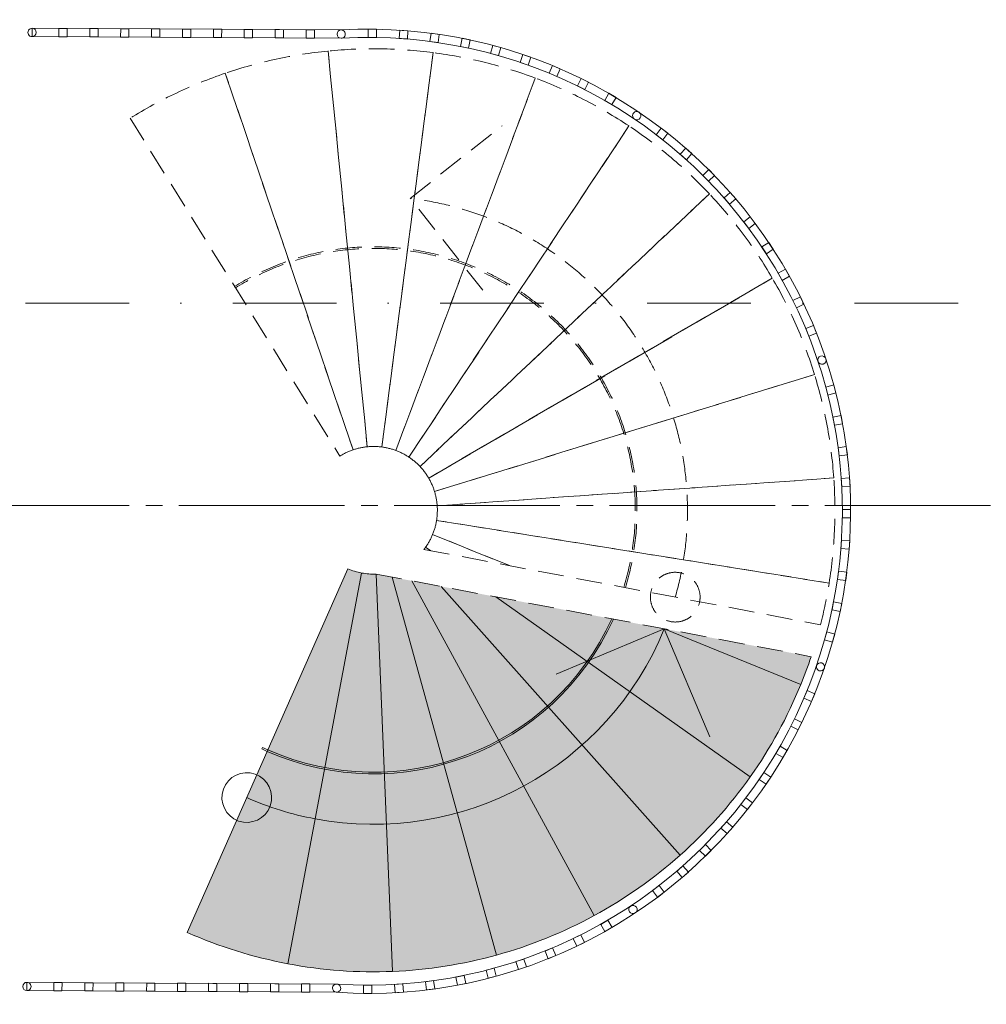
# Model space of a CAD drawing. Header units: millimetres. Extents: x -3350 to 1628655, y -3400 to 242269.
# Tile 34 of 73: x 46969 to 49887, y 25495 to 28466. Entities that reach past the tile are written whole.
import ezdxf
from ezdxf.enums import TextEntityAlignment as Align

# ---------------------------------------------------------------- set-up
doc = ezdxf.new("R2010")
doc.units = ezdxf.units.MM
doc.header["$MEASUREMENT"] = 0
for name, pattern in [('B0204', [650, 500, -50, 50, -50]), ('B0302', [625.500011, 313.000011, -156.25, 0, -156.25]), ('B0701', [117.059997, 77.999997, -39.06])]:
    doc.linetypes.add(name, pattern=pattern)
for name, color, linetype in [('24 Trappen', 7, 'Continuous'), ('24 Trappen Afdek-arcering', 7, 'Continuous'), ('A Lijn doorsnede', 7, 'Continuous'), ('A Stramien', 7, 'Continuous')]:
    doc.layers.add(name, color=color, linetype=linetype)

# ---------------------------------------------------------------- blocks, each defined once
blk = doc.blocks.new('Stair_4_1')
at = {"layer": '24 Trappen Afdek-arcering', "linetype": 'Continuous', "lineweight": 0, "true_color": 0xffffff}
for points in [[(47475.1, 25711.2, 0.057186), (47778.3, 25617), (48001.5, 26796, -0.057186), (47959.6, 26809.1)], [(47778.3, 25617, 0.057186), (48094.9, 25593.9), (48045.3, 26792.8), (48045, 26792.8, -0.056763), (48001.5, 26796)], [(48094.9, 25593.9, 0.057186), (48408.6, 25643.1), (48093.1, 26783.7), (48045.3, 26792.8)], [(48408.6, 25643.1, 0.057186), (48703, 25762.1), (48153.3, 26772.3), (48093.1, 26783.7)], [(48703, 25762.1, 0.057186), (48962.8, 25944.6), (48241.7, 26755.5), (48153.3, 26772.3)], [(48962.8, 25944.6, 0.057186), (49174.5, 26181.3), (48406.7, 26724.2), (48241.7, 26755.5)], [(48406.7, 26724.2), (49174.5, 26181.3, 0.057186), (49327, 26459.8), (48914.9, 26627.7)], [(49327, 26459.8, 0.016049), (49358.1, 26543.6), (48914.9, 26627.7)]]:
    blk.add_hatch(color=7, dxfattribs=at).paths.add_polyline_path(points)
at = {"layer": '24 Trappen', "color": 9, "linetype": 'B0701', "lineweight": 0}
for p, q in [((47900.1, 28371.2), (48018.4, 27177)), ((48018.4, 27177), (47900.1, 28371.2)), ((48217.6, 28366.2), (48062.3, 27176.3)), ((48062.3, 27176.3), (48217.6, 28366.2)), ((47589.8, 28304.1), (47975.4, 27167.7)), ((47975.4, 27167.7), (47589.8, 28304.1)), ((48525.7, 28289.5), (48104.9, 27165.7)), ((48104.9, 27165.7), (48525.7, 28289.5)), ((47302.7, 28168.4), (47935.7, 27149)), ((48808.4, 28145), (48144, 27145.7)), ((48144, 27145.7), (48808.4, 28145)), ((48148, 27926.5), (48425.5, 28145.6)), ((49051.1, 27940.2), (48177.6, 27117.4)), ((48177.6, 27117.4), (49051.1, 27940.2)), ((48367.1, 27649), (48148, 27926.5)), ((47617.9, 27660.8), (47620.5, 27656.6)), ((49241, 27685.7), (48203.8, 27082.2)), ((48203.8, 27082.2), (49241, 27685.7)), ((49368.4, 27394.9), (48221.5, 27042)), ((48221.5, 27042), (49368.4, 27394.9)), ((49426.6, 27082.8), (48229.5, 26998.8)), ((48229.5, 26998.8), (49426.6, 27082.8)), ((49412.5, 26765.6), (48227.6, 26954.9)), ((48227.6, 26954.9), (49412.5, 26765.6)), ((48447.3, 26818.2), (48215.7, 26912.6)), ((48215.7, 26912.6), (48447.3, 26818.2)), ((48189.5, 26867.2), (49386.5, 26640)), ((48209.9, 26863.3), (48194.6, 26874.1)), ((48194.6, 26874.1), (48209.9, 26863.3)), ((48045, 26792.8), (49358.1, 26543.6))]:
    blk.add_line(p, q, dxfattribs=at)
at = {"layer": '24 Trappen', "color": 9, "linetype": 'Continuous', "lineweight": 0}
for p, q in [((47959.6, 26809.1), (47475.1, 25711.2)), ((47778.3, 25617), (48001.5, 26796)), ((48001.5, 26796), (47778.3, 25617)), ((48094.9, 25593.9), (48045.3, 26792.8)), ((48045.3, 26792.8), (48094.9, 25593.9)), ((48408.6, 25643.1), (48093.1, 26783.7)), ((48093.1, 26783.7), (48408.6, 25643.1)), ((48703, 25762.1), (48153.3, 26772.3)), ((48153.3, 26772.3), (48703, 25762.1)), ((48962.8, 25944.6), (48241.7, 26755.5)), ((48241.7, 26755.5), (48962.8, 25944.6)), ((49174.5, 26181.3), (48406.7, 26724.2)), ((48406.7, 26724.2), (49174.5, 26181.3)), ((48589.1, 26490.5), (48914.9, 26627.7)), ((49327, 26459.8), (48914.9, 26627.7)), ((48914.9, 26627.7), (49327, 26459.8)), ((48914.9, 26627.7), (49052.1, 26301.8)), ((47702.1, 26269.6), (47700.1, 26265)), ((47700.1, 26265), (47716.3, 26257.9)), ((47718.3, 26262.5), (47702.1, 26269.6))]:
    blk.add_line(p, q, dxfattribs=at)
at = {"layer": '24 Trappen', "color": 9, "linetype": 'B0701', "lineweight": 0}
for centre, radius, start, end in [((48037.4, 26985.3), 1392.6, 82.563, 95.6548), ((48037.4, 26985.3), 1392.6, 95.6548, 108.7465), ((48037.4, 26985.3), 1392.6, 69.4712, 82.563), ((48037.4, 26985.3), 1392.6, 108.7465, 121.8383), ((48037.4, 26985.3), 1392.6, 56.3795, 69.4712), ((48037.4, 26985.3), 1392.6, 43.2877, 56.3795), ((48037.4, 26985.3), 1392.6, 30.196, 43.2877), ((48037.4, 26985.3), 947.6, 343.9431, 83.2936), ((48037.4, 26985.3), 795.1, 342.9211, 121.8383), ((48037.4, 26985.3), 790.1, 342.8809, 121.8383), ((48037.4, 26985.3), 1392.6, 17.1042, 30.196), ((48037.4, 26985.3), 1392.6, 4.0125, 17.1042), ((48037.4, 26985.3), 192.6, 108.7465, 121.8383), ((48037.4, 26985.3), 192.6, 95.6548, 108.7465), ((48037.4, 26985.3), 192.6, 82.563, 95.6548), ((48037.4, 26985.3), 192.6, 69.4712, 82.563), ((48037.4, 26985.3), 192.6, 56.3795, 69.4712), ((48037.4, 26985.3), 192.6, 43.2877, 56.3795), ((48037.4, 26985.3), 192.6, 30.196, 43.2877), ((48037.4, 26985.3), 192.6, 17.1042, 30.196), ((48037.4, 26985.3), 1392.6, 350.9207, 4.0125), ((48037.4, 26985.3), 192.6, 4.0125, 17.1042), ((48037.4, 26985.3), 192.6, 350.9207, 4.0125), ((48037.4, 26985.3), 192.6, 337.829, 350.9207), ((48037.4, 26985.3), 192.6, 324.7372, 337.829), ((48037.4, 26985.3), 192.6, 322.1771, 324.7372), ((48948, 26723.2), 75, 70.5362, 250.5362), ((48948, 26723.2), 75, 250.5362, 70.5362), ((48037.4, 26985.3), 1392.6, 345.6422, 350.9207)]:
    blk.add_arc(centre, radius, start, end, dxfattribs=at)
at = {"layer": '24 Trappen', "color": 9, "linetype": 'Continuous', "lineweight": 0}
for centre, radius, start, end in [((48037.4, 26985.3), 192.6, 246.1867, 259.2784), ((48037.4, 26985.3), 192.6, 259.2784, 272.2735), ((48037.4, 26985.3), 795.1, 246.1867, 335.5993), ((48037.4, 26985.3), 790.1, 246.1867, 335.5112), ((48037.4, 26985.3), 947.6, 259.2784, 337.829), ((48037.4, 26985.3), 1392.6, 337.829, 341.5068), ((48037.4, 26985.3), 1392.6, 324.7372, 337.829), ((47654.7, 26118.4), 75, 70.5362, 250.5362), ((47654.7, 26118.4), 75, 250.5362, 70.5362), ((48037.4, 26985.3), 1392.6, 311.6454, 324.7372), ((48037.4, 26985.3), 947.6, 246.1867, 259.2784), ((48037.4, 26985.3), 1392.6, 298.5537, 311.6454), ((48037.4, 26985.3), 1392.6, 285.4619, 298.5537), ((48037.4, 26985.3), 1392.6, 246.1867, 259.2784), ((48037.4, 26985.3), 1392.6, 272.3702, 285.4619), ((48037.4, 26985.3), 1392.6, 259.2784, 272.3702)]:
    blk.add_arc(centre, radius, start, end, dxfattribs=at)
blk = doc.blocks.new('Railing_4_1')
at = {"layer": '24 Trappen', "color": 9, "linetype": 'Continuous', "lineweight": 0}
for p, q in [((47006.8, 28439.7), (47006.6, 28414.7)), ((47006.8, 28439.7), (47006.6, 28414.7)), ((47939.3, 28434.6), (47006.8, 28439.7)), ((47939.3, 28434.6), (47006.8, 28439.7)), ((47006.6, 28414.7), (47940, 28409.6)), ((47006.6, 28414.7), (47940, 28409.6)), ((46991.2, 25560.9), (46991.1, 25535.9)), ((46991.2, 25560.9), (46991.1, 25535.9)), ((47926.3, 25555.8), (46991.2, 25560.9)), ((47926.3, 25555.8), (46991.2, 25560.9)), ((46991.1, 25535.9), (47925.4, 25530.8)), ((46991.1, 25535.9), (47925.4, 25530.8))]:
    blk.add_line(p, q, dxfattribs=at)
at = {"layer": '24 Trappen', "color": 9, "linetype": 'Continuous', "lineweight": 0, "flags": 128}
for points in [[(47006.6, 28414.7, 1), (47006.8, 28439.7, 1)], [(47939.6, 28409.6, 1), (47939.7, 28434.6, 1)], [(48824.9, 28165.8, 1), (48838.9, 28186.5, 1)], [(49379, 27434.5, 1), (49402.8, 27442.5, 1)], [(49374.7, 26517.1, 1), (49398.3, 26508.9, 1)], [(48813.5, 25791.2, 1), (48827.3, 25770.3, 1)], [(46991.2, 25560.9, 1), (46991.1, 25535.9, 1)], [(47926.7, 25555.8, 1), (47925, 25530.9, 1)]]:
    blk.add_lwpolyline(points, format="xyb", close=True, dxfattribs=at)
for points in [[(47087.6, 28439.2), (47087.4, 28414.2), (47112.4, 28414.1), (47112.6, 28439.1)], [(47180.9, 28438.7), (47180.7, 28413.7), (47205.7, 28413.6), (47205.9, 28438.6)], [(47274.2, 28438.2), (47274, 28413.2), (47299, 28413.1), (47299.2, 28438.1)], [(47367.5, 28437.7), (47367.3, 28412.7), (47392.3, 28412.6), (47392.5, 28437.6)], [(47460.7, 28437.2), (47460.6, 28412.2), (47485.6, 28412.1), (47485.7, 28437.1)], [(47554, 28436.7), (47553.9, 28411.7), (47578.9, 28411.6), (47579, 28436.6)], [(47647.3, 28436.2), (47647.2, 28411.2), (47672.2, 28411), (47672.3, 28436)], [(47740.6, 28435.7), (47740.5, 28410.7), (47765.5, 28410.5), (47765.6, 28435.5)], [(47833.9, 28435.2), (47833.8, 28410.2), (47858.8, 28410), (47858.9, 28435)], [(48021.4, 28437), (48021.2, 28412), (48046.2, 28411.9), (48046.4, 28436.9)], [(48116.4, 28434), (48114.6, 28409.1), (48139.5, 28407.3), (48141.3, 28432.2)], [(48211, 28424.8), (48207.5, 28400.1), (48232.3, 28396.6), (48235.7, 28421.4)], [(48304.7, 28409.5), (48299.7, 28385), (48324.2, 28379.9), (48329.2, 28404.4)], [(48397.3, 28388), (48390.7, 28363.9), (48414.8, 28357.3), (48421.4, 28381.4)], [(48488.3, 28360.6), (48480.1, 28336.9), (48503.7, 28328.7), (48511.9, 28352.3)], [(48577.3, 28327.2), (48567.5, 28304.2), (48590.6, 28294.5), (48600.3, 28317.5)], [(48663.9, 28288.2), (48652.7, 28265.8), (48675, 28254.6), (48686.2, 28276.9)], [(48747.8, 28243.5), (48735.1, 28221.9), (48756.7, 28209.3), (48769.3, 28230.9)], [(48905.9, 28138.3), (48890.6, 28118.6), (48910.3, 28103.2), (48925.6, 28123)], [(48979.5, 28078.2), (48962.9, 28059.5), (48981.6, 28042.9), (48998.2, 28061.6)], [(49049, 28013.4), (49031.2, 27995.8), (49048.8, 27978), (49066.6, 27995.6)], [(49114.1, 27944.2), (49095.2, 27927.8), (49111.6, 27908.9), (49130.5, 27925.3)], [(49174.6, 27870.9), (49154.7, 27855.8), (49169.8, 27835.9), (49189.7, 27851)], [(49230.1, 27793.8), (49209.3, 27780), (49223, 27759.2), (49243.9, 27772.9)], [(49280.5, 27713.2), (49258.8, 27700.9), (49271.2, 27679.1), (49292.9, 27691.5)], [(49325.6, 27629.6), (49303.1, 27618.6), (49314, 27596.2), (49336.5, 27607.1)], [(49365.1, 27543.1), (49341.9, 27533.7), (49351.3, 27510.5), (49374.5, 27520)], [(49426.7, 27363.5), (49402.5, 27357.1), (49408.8, 27332.9), (49433, 27339.3)], [(49448.6, 27271), (49424, 27266.3), (49428.8, 27241.7), (49453.3, 27246.5)], [(49464.4, 27177.3), (49439.6, 27174.2), (49442.7, 27149.4), (49467.5, 27152.5)], [(49474, 27082.8), (49449.1, 27081.3), (49450.6, 27056.3), (49475.6, 27057.8)], [(49477.5, 26987.8), (49452.5, 26987.9), (49452.4, 26962.9), (49477.4, 26962.8)], [(49474.8, 26892.8), (49449.8, 26894.6), (49448.1, 26869.7), (49473, 26867.9)], [(49465.8, 26798.2), (49441.1, 26801.6), (49437.7, 26776.8), (49462.5, 26773.5)], [(49450.7, 26704.4), (49426.2, 26709.4), (49421.3, 26684.9), (49445.7, 26679.9)], [(49429.5, 26611.8), (49405.4, 26618.4), (49398.9, 26594.2), (49423, 26587.7)], [(49369.3, 26431.7), (49346.2, 26441.3), (49336.6, 26418.3), (49359.6, 26408.6)], [(49330.5, 26344.9), (49308.1, 26356.1), (49296.9, 26333.7), (49319.3, 26322.6)], [(49286.1, 26260.9), (49264.5, 26273.5), (49251.9, 26251.9), (49273.5, 26239.3)], [(49236.3, 26180), (49215.5, 26193.9), (49201.6, 26173.2), (49222.3, 26159.2)], [(49181.3, 26102.5), (49161.5, 26117.8), (49146.3, 26098), (49166, 26082.7)], [(49121.4, 26028.7), (49102.7, 26045.3), (49086.1, 26026.5), (49104.9, 26010)], [(49056.8, 25959), (49039.2, 25976.8), (49021.5, 25959.1), (49039.1, 25941.4)], [(48987.8, 25893.7), (48971.4, 25912.5), (48952.5, 25896.1), (48969, 25877.3)], [(48914.7, 25833), (48899.5, 25852.9), (48879.6, 25837.7), (48894.8, 25817.9)], [(48757.3, 25726.6), (48744.9, 25748.3), (48723.2, 25735.9), (48735.7, 25714.2)], [(48673.8, 25681.3), (48662.8, 25703.8), (48640.4, 25692.8), (48651.4, 25670.3)], [(48587.5, 25641.6), (48578, 25664.7), (48554.9, 25655.2), (48564.4, 25632.1)], [(48498.8, 25607.6), (48490.8, 25631.3), (48467.1, 25623.3), (48475.1, 25599.6)], [(48315.6, 25557.3), (48310.8, 25581.8), (48286.2, 25577), (48291.1, 25552.5)], [(48408, 25579.5), (48401.6, 25603.6), (48377.4, 25597.2), (48383.8, 25573)], [(47097, 25535.3), (47097.2, 25560.3), (47072.2, 25560.4), (47072, 25535.4)], [(47190.5, 25534.8), (47190.6, 25559.8), (47165.6, 25559.9), (47165.5, 25534.9)], [(47284, 25534.3), (47284.1, 25559.3), (47259.1, 25559.4), (47259, 25534.4)], [(47377.5, 25533.8), (47377.6, 25558.8), (47352.6, 25558.9), (47352.5, 25533.9)], [(47470.9, 25533.3), (47471.1, 25558.3), (47446.1, 25558.4), (47445.9, 25533.4)], [(47564.4, 25532.8), (47564.5, 25557.8), (47539.5, 25557.9), (47539.4, 25532.9)], [(47657.9, 25532.3), (47658, 25557.3), (47633, 25557.4), (47632.9, 25532.4)], [(47751.4, 25531.8), (47751.5, 25556.8), (47726.5, 25556.9), (47726.4, 25531.9)], [(47844.8, 25531.3), (47845, 25556.3), (47820, 25556.4), (47819.8, 25531.4)], [(48032.5, 25527.5), (48032.5, 25552.5), (48007.5, 25552.6), (48007.5, 25527.6)], [(48127.4, 25531.3), (48125.9, 25556.2), (48100.9, 25554.7), (48102.5, 25529.7)], [(48221.9, 25541.2), (48218.7, 25566), (48193.9, 25562.8), (48197.2, 25538)]]:
    blk.add_lwpolyline(points, close=True, dxfattribs=at)
at = {"layer": '24 Trappen', "color": 9, "linetype": 'Continuous', "lineweight": 0}
for radius, start, end in [(1454.7, 266.1638, 93.2875), (1454.7, 266.1638, 93.2875), (1429.7, 266.1331, 93.3189), (1429.7, 266.1331, 93.3189)]:
    blk.add_arc((48022.7, 26982.3), radius, start, end, dxfattribs=at)
blk = doc.blocks.new('Railing_5_1')
at = {"layer": '24 Trappen', "color": 9, "linetype": 'Continuous', "lineweight": 0}
for p, q in [((47006.8, 28439.7), (47006.6, 28414.7)), ((47006.8, 28439.7), (47006.6, 28414.7)), ((47939.3, 28434.6), (47006.8, 28439.7)), ((47939.3, 28434.6), (47006.8, 28439.7)), ((47006.6, 28414.7), (47940, 28409.6)), ((47006.6, 28414.7), (47940, 28409.6)), ((46991.2, 25560.9), (46991.1, 25535.9)), ((46991.2, 25560.9), (46991.1, 25535.9)), ((47926.3, 25555.8), (46991.2, 25560.9)), ((47926.3, 25555.8), (46991.2, 25560.9)), ((46991.1, 25535.9), (47925.4, 25530.8)), ((46991.1, 25535.9), (47925.4, 25530.8))]:
    blk.add_line(p, q, dxfattribs=at)
at = {"layer": '24 Trappen', "color": 9, "linetype": 'Continuous', "lineweight": 0, "flags": 128}
for points in [[(47006.6, 28414.7, 1), (47006.8, 28439.7, 1)], [(47939.6, 28409.6, 1), (47939.7, 28434.6, 1)], [(48824.9, 28165.8, 1), (48838.9, 28186.5, 1)], [(49379, 27434.5, 1), (49402.8, 27442.5, 1)], [(49374.7, 26517.1, 1), (49398.3, 26508.9, 1)], [(48813.5, 25791.2, 1), (48827.3, 25770.3, 1)], [(46991.2, 25560.9, 1), (46991.1, 25535.9, 1)], [(47926.7, 25555.8, 1), (47925, 25530.9, 1)]]:
    blk.add_lwpolyline(points, format="xyb", close=True, dxfattribs=at)
for points in [[(47087.6, 28439.2), (47087.4, 28414.2), (47112.4, 28414.1), (47112.6, 28439.1)], [(47180.9, 28438.7), (47180.7, 28413.7), (47205.7, 28413.6), (47205.9, 28438.6)], [(47274.2, 28438.2), (47274, 28413.2), (47299, 28413.1), (47299.2, 28438.1)], [(47367.5, 28437.7), (47367.3, 28412.7), (47392.3, 28412.6), (47392.5, 28437.6)], [(47460.7, 28437.2), (47460.6, 28412.2), (47485.6, 28412.1), (47485.7, 28437.1)], [(47554, 28436.7), (47553.9, 28411.7), (47578.9, 28411.6), (47579, 28436.6)], [(47647.3, 28436.2), (47647.2, 28411.2), (47672.2, 28411), (47672.3, 28436)], [(47740.6, 28435.7), (47740.5, 28410.7), (47765.5, 28410.5), (47765.6, 28435.5)], [(47833.9, 28435.2), (47833.8, 28410.2), (47858.8, 28410), (47858.9, 28435)], [(48021.4, 28437), (48021.2, 28412), (48046.2, 28411.9), (48046.4, 28436.9)], [(48116.4, 28434), (48114.6, 28409.1), (48139.5, 28407.3), (48141.3, 28432.2)], [(48211, 28424.8), (48207.5, 28400.1), (48232.3, 28396.6), (48235.7, 28421.4)], [(48304.7, 28409.5), (48299.7, 28385), (48324.2, 28379.9), (48329.2, 28404.4)], [(48397.3, 28388), (48390.7, 28363.9), (48414.8, 28357.3), (48421.4, 28381.4)], [(48488.3, 28360.6), (48480.1, 28336.9), (48503.7, 28328.7), (48511.9, 28352.3)], [(48577.3, 28327.2), (48567.5, 28304.2), (48590.6, 28294.5), (48600.3, 28317.5)], [(48663.9, 28288.2), (48652.7, 28265.8), (48675, 28254.6), (48686.2, 28276.9)], [(48747.8, 28243.5), (48735.1, 28221.9), (48756.7, 28209.3), (48769.3, 28230.9)], [(48905.9, 28138.3), (48890.6, 28118.6), (48910.3, 28103.2), (48925.6, 28123)], [(48979.5, 28078.2), (48962.9, 28059.5), (48981.6, 28042.9), (48998.2, 28061.6)], [(49049, 28013.4), (49031.2, 27995.8), (49048.8, 27978), (49066.6, 27995.6)], [(49114.1, 27944.2), (49095.2, 27927.8), (49111.6, 27908.9), (49130.5, 27925.3)], [(49174.6, 27870.9), (49154.7, 27855.8), (49169.8, 27835.9), (49189.7, 27851)], [(49230.1, 27793.8), (49209.3, 27780), (49223, 27759.2), (49243.9, 27772.9)], [(49280.5, 27713.2), (49258.8, 27700.9), (49271.2, 27679.1), (49292.9, 27691.5)], [(49325.6, 27629.6), (49303.1, 27618.6), (49314, 27596.2), (49336.5, 27607.1)], [(49365.1, 27543.1), (49341.9, 27533.7), (49351.3, 27510.5), (49374.5, 27520)], [(49426.7, 27363.5), (49402.5, 27357.1), (49408.8, 27332.9), (49433, 27339.3)], [(49448.6, 27271), (49424, 27266.3), (49428.8, 27241.7), (49453.3, 27246.5)], [(49464.4, 27177.3), (49439.6, 27174.2), (49442.7, 27149.4), (49467.5, 27152.5)], [(49474, 27082.8), (49449.1, 27081.3), (49450.6, 27056.3), (49475.6, 27057.8)], [(49477.5, 26987.8), (49452.5, 26987.9), (49452.4, 26962.9), (49477.4, 26962.8)], [(49474.8, 26892.8), (49449.8, 26894.6), (49448.1, 26869.7), (49473, 26867.9)], [(49465.8, 26798.2), (49441.1, 26801.6), (49437.7, 26776.8), (49462.5, 26773.5)], [(49450.7, 26704.4), (49426.2, 26709.4), (49421.3, 26684.9), (49445.7, 26679.9)], [(49429.5, 26611.8), (49405.4, 26618.4), (49398.9, 26594.2), (49423, 26587.7)], [(49369.3, 26431.7), (49346.2, 26441.3), (49336.6, 26418.3), (49359.6, 26408.6)], [(49330.5, 26344.9), (49308.1, 26356.1), (49296.9, 26333.7), (49319.3, 26322.6)], [(49286.1, 26260.9), (49264.5, 26273.5), (49251.9, 26251.9), (49273.5, 26239.3)], [(49236.3, 26180), (49215.5, 26193.9), (49201.6, 26173.2), (49222.3, 26159.2)], [(49181.3, 26102.5), (49161.5, 26117.8), (49146.3, 26098), (49166, 26082.7)], [(49121.4, 26028.7), (49102.7, 26045.3), (49086.1, 26026.5), (49104.9, 26010)], [(49056.8, 25959), (49039.2, 25976.8), (49021.5, 25959.1), (49039.1, 25941.4)], [(48987.8, 25893.7), (48971.4, 25912.5), (48952.5, 25896.1), (48969, 25877.3)], [(48914.7, 25833), (48899.5, 25852.9), (48879.6, 25837.7), (48894.8, 25817.9)], [(48757.3, 25726.6), (48744.9, 25748.3), (48723.2, 25735.9), (48735.7, 25714.2)], [(48673.8, 25681.3), (48662.8, 25703.8), (48640.4, 25692.8), (48651.4, 25670.3)], [(48587.5, 25641.6), (48578, 25664.7), (48554.9, 25655.2), (48564.4, 25632.1)], [(48498.8, 25607.6), (48490.8, 25631.3), (48467.1, 25623.3), (48475.1, 25599.6)], [(48315.6, 25557.3), (48310.8, 25581.8), (48286.2, 25577), (48291.1, 25552.5)], [(48408, 25579.5), (48401.6, 25603.6), (48377.4, 25597.2), (48383.8, 25573)], [(47097, 25535.3), (47097.2, 25560.3), (47072.2, 25560.4), (47072, 25535.4)], [(47190.5, 25534.8), (47190.6, 25559.8), (47165.6, 25559.9), (47165.5, 25534.9)], [(47284, 25534.3), (47284.1, 25559.3), (47259.1, 25559.4), (47259, 25534.4)], [(47377.5, 25533.8), (47377.6, 25558.8), (47352.6, 25558.9), (47352.5, 25533.9)], [(47470.9, 25533.3), (47471.1, 25558.3), (47446.1, 25558.4), (47445.9, 25533.4)], [(47564.4, 25532.8), (47564.5, 25557.8), (47539.5, 25557.9), (47539.4, 25532.9)], [(47657.9, 25532.3), (47658, 25557.3), (47633, 25557.4), (47632.9, 25532.4)], [(47751.4, 25531.8), (47751.5, 25556.8), (47726.5, 25556.9), (47726.4, 25531.9)], [(47844.8, 25531.3), (47845, 25556.3), (47820, 25556.4), (47819.8, 25531.4)], [(48032.5, 25527.5), (48032.5, 25552.5), (48007.5, 25552.6), (48007.5, 25527.6)], [(48127.4, 25531.3), (48125.9, 25556.2), (48100.9, 25554.7), (48102.5, 25529.7)], [(48221.9, 25541.2), (48218.7, 25566), (48193.9, 25562.8), (48197.2, 25538)]]:
    blk.add_lwpolyline(points, close=True, dxfattribs=at)
at = {"layer": '24 Trappen', "color": 9, "linetype": 'Continuous', "lineweight": 0}
for radius, start, end in [(1454.7, 266.1638, 93.2875), (1454.7, 266.1638, 93.2875), (1429.7, 266.1331, 93.3189), (1429.7, 266.1331, 93.3189)]:
    blk.add_arc((48022.7, 26982.3), radius, start, end, dxfattribs=at)
blk = doc.blocks.new('Railing_6_1')
at = {"layer": '24 Trappen', "color": 9, "linetype": 'Continuous', "lineweight": 0}
for p, q in [((47006.8, 28439.7), (47006.6, 28414.7)), ((47006.8, 28439.7), (47006.6, 28414.7)), ((47939.3, 28434.6), (47006.8, 28439.7)), ((47939.3, 28434.6), (47006.8, 28439.7)), ((47006.6, 28414.7), (47940, 28409.6)), ((47006.6, 28414.7), (47940, 28409.6)), ((46991.2, 25560.9), (46991.1, 25535.9)), ((46991.2, 25560.9), (46991.1, 25535.9)), ((47926.3, 25555.8), (46991.2, 25560.9)), ((47926.3, 25555.8), (46991.2, 25560.9)), ((46991.1, 25535.9), (47925.4, 25530.8)), ((46991.1, 25535.9), (47925.4, 25530.8))]:
    blk.add_line(p, q, dxfattribs=at)
at = {"layer": '24 Trappen', "color": 9, "linetype": 'Continuous', "lineweight": 0, "flags": 128}
for points in [[(47006.6, 28414.7, 1), (47006.8, 28439.7, 1)], [(47939.6, 28409.6, 1), (47939.7, 28434.6, 1)], [(48824.9, 28165.8, 1), (48838.9, 28186.5, 1)], [(49379, 27434.5, 1), (49402.8, 27442.5, 1)], [(49374.7, 26517.1, 1), (49398.3, 26508.9, 1)], [(48813.5, 25791.2, 1), (48827.3, 25770.3, 1)], [(46991.2, 25560.9, 1), (46991.1, 25535.9, 1)], [(47926.7, 25555.8, 1), (47925, 25530.9, 1)]]:
    blk.add_lwpolyline(points, format="xyb", close=True, dxfattribs=at)
for points in [[(47087.6, 28439.2), (47087.4, 28414.2), (47112.4, 28414.1), (47112.6, 28439.1)], [(47180.9, 28438.7), (47180.7, 28413.7), (47205.7, 28413.6), (47205.9, 28438.6)], [(47274.2, 28438.2), (47274, 28413.2), (47299, 28413.1), (47299.2, 28438.1)], [(47367.5, 28437.7), (47367.3, 28412.7), (47392.3, 28412.6), (47392.5, 28437.6)], [(47460.7, 28437.2), (47460.6, 28412.2), (47485.6, 28412.1), (47485.7, 28437.1)], [(47554, 28436.7), (47553.9, 28411.7), (47578.9, 28411.6), (47579, 28436.6)], [(47647.3, 28436.2), (47647.2, 28411.2), (47672.2, 28411), (47672.3, 28436)], [(47740.6, 28435.7), (47740.5, 28410.7), (47765.5, 28410.5), (47765.6, 28435.5)], [(47833.9, 28435.2), (47833.8, 28410.2), (47858.8, 28410), (47858.9, 28435)], [(48021.4, 28437), (48021.2, 28412), (48046.2, 28411.9), (48046.4, 28436.9)], [(48116.4, 28434), (48114.6, 28409.1), (48139.5, 28407.3), (48141.3, 28432.2)], [(48211, 28424.8), (48207.5, 28400.1), (48232.3, 28396.6), (48235.7, 28421.4)], [(48304.7, 28409.5), (48299.7, 28385), (48324.2, 28379.9), (48329.2, 28404.4)], [(48397.3, 28388), (48390.7, 28363.9), (48414.8, 28357.3), (48421.4, 28381.4)], [(48488.3, 28360.6), (48480.1, 28336.9), (48503.7, 28328.7), (48511.9, 28352.3)], [(48577.3, 28327.2), (48567.5, 28304.2), (48590.6, 28294.5), (48600.3, 28317.5)], [(48663.9, 28288.2), (48652.7, 28265.8), (48675, 28254.6), (48686.2, 28276.9)], [(48747.8, 28243.5), (48735.1, 28221.9), (48756.7, 28209.3), (48769.3, 28230.9)], [(48905.9, 28138.3), (48890.6, 28118.6), (48910.3, 28103.2), (48925.6, 28123)], [(48979.5, 28078.2), (48962.9, 28059.5), (48981.6, 28042.9), (48998.2, 28061.6)], [(49049, 28013.4), (49031.2, 27995.8), (49048.8, 27978), (49066.6, 27995.6)], [(49114.1, 27944.2), (49095.2, 27927.8), (49111.6, 27908.9), (49130.5, 27925.3)], [(49174.6, 27870.9), (49154.7, 27855.8), (49169.8, 27835.9), (49189.7, 27851)], [(49230.1, 27793.8), (49209.3, 27780), (49223, 27759.2), (49243.9, 27772.9)], [(49280.5, 27713.2), (49258.8, 27700.9), (49271.2, 27679.1), (49292.9, 27691.5)], [(49325.6, 27629.6), (49303.1, 27618.6), (49314, 27596.2), (49336.5, 27607.1)], [(49365.1, 27543.1), (49341.9, 27533.7), (49351.3, 27510.5), (49374.5, 27520)], [(49426.7, 27363.5), (49402.5, 27357.1), (49408.8, 27332.9), (49433, 27339.3)], [(49448.6, 27271), (49424, 27266.3), (49428.8, 27241.7), (49453.3, 27246.5)], [(49464.4, 27177.3), (49439.6, 27174.2), (49442.7, 27149.4), (49467.5, 27152.5)], [(49474, 27082.8), (49449.1, 27081.3), (49450.6, 27056.3), (49475.6, 27057.8)], [(49477.5, 26987.8), (49452.5, 26987.9), (49452.4, 26962.9), (49477.4, 26962.8)], [(49474.8, 26892.8), (49449.8, 26894.6), (49448.1, 26869.7), (49473, 26867.9)], [(49465.8, 26798.2), (49441.1, 26801.6), (49437.7, 26776.8), (49462.5, 26773.5)], [(49450.7, 26704.4), (49426.2, 26709.4), (49421.3, 26684.9), (49445.7, 26679.9)], [(49429.5, 26611.8), (49405.4, 26618.4), (49398.9, 26594.2), (49423, 26587.7)], [(49369.3, 26431.7), (49346.2, 26441.3), (49336.6, 26418.3), (49359.6, 26408.6)], [(49330.5, 26344.9), (49308.1, 26356.1), (49296.9, 26333.7), (49319.3, 26322.6)], [(49286.1, 26260.9), (49264.5, 26273.5), (49251.9, 26251.9), (49273.5, 26239.3)], [(49236.3, 26180), (49215.5, 26193.9), (49201.6, 26173.2), (49222.3, 26159.2)], [(49181.3, 26102.5), (49161.5, 26117.8), (49146.3, 26098), (49166, 26082.7)], [(49121.4, 26028.7), (49102.7, 26045.3), (49086.1, 26026.5), (49104.9, 26010)], [(49056.8, 25959), (49039.2, 25976.8), (49021.5, 25959.1), (49039.1, 25941.4)], [(48987.8, 25893.7), (48971.4, 25912.5), (48952.5, 25896.1), (48969, 25877.3)], [(48914.7, 25833), (48899.5, 25852.9), (48879.6, 25837.7), (48894.8, 25817.9)], [(48757.3, 25726.6), (48744.9, 25748.3), (48723.2, 25735.9), (48735.7, 25714.2)], [(48673.8, 25681.3), (48662.8, 25703.8), (48640.4, 25692.8), (48651.4, 25670.3)], [(48587.5, 25641.6), (48578, 25664.7), (48554.9, 25655.2), (48564.4, 25632.1)], [(48498.8, 25607.6), (48490.8, 25631.3), (48467.1, 25623.3), (48475.1, 25599.6)], [(48315.6, 25557.3), (48310.8, 25581.8), (48286.2, 25577), (48291.1, 25552.5)], [(48408, 25579.5), (48401.6, 25603.6), (48377.4, 25597.2), (48383.8, 25573)], [(47097, 25535.3), (47097.2, 25560.3), (47072.2, 25560.4), (47072, 25535.4)], [(47190.5, 25534.8), (47190.6, 25559.8), (47165.6, 25559.9), (47165.5, 25534.9)], [(47284, 25534.3), (47284.1, 25559.3), (47259.1, 25559.4), (47259, 25534.4)], [(47377.5, 25533.8), (47377.6, 25558.8), (47352.6, 25558.9), (47352.5, 25533.9)], [(47470.9, 25533.3), (47471.1, 25558.3), (47446.1, 25558.4), (47445.9, 25533.4)], [(47564.4, 25532.8), (47564.5, 25557.8), (47539.5, 25557.9), (47539.4, 25532.9)], [(47657.9, 25532.3), (47658, 25557.3), (47633, 25557.4), (47632.9, 25532.4)], [(47751.4, 25531.8), (47751.5, 25556.8), (47726.5, 25556.9), (47726.4, 25531.9)], [(47844.8, 25531.3), (47845, 25556.3), (47820, 25556.4), (47819.8, 25531.4)], [(48032.5, 25527.5), (48032.5, 25552.5), (48007.5, 25552.6), (48007.5, 25527.6)], [(48127.4, 25531.3), (48125.9, 25556.2), (48100.9, 25554.7), (48102.5, 25529.7)], [(48221.9, 25541.2), (48218.7, 25566), (48193.9, 25562.8), (48197.2, 25538)]]:
    blk.add_lwpolyline(points, close=True, dxfattribs=at)
at = {"layer": '24 Trappen', "color": 9, "linetype": 'Continuous', "lineweight": 0}
for radius, start, end in [(1454.7, 266.1638, 93.2875), (1454.7, 266.1638, 93.2875), (1429.7, 266.1331, 93.3189), (1429.7, 266.1331, 93.3189)]:
    blk.add_arc((48022.7, 26982.3), radius, start, end, dxfattribs=at)
blk = doc.blocks.new('Standard grid marker')
at = {"layer": 'A Stramien', "color": 9, "linetype": 'B0204', "lineweight": 0}
blk.add_line((3000, 0), (67800, 0), dxfattribs=at)
at = {"layer": 'A Stramien', "color": 2, "lineweight": 0}
for tag, p in [('AC_MarkerText_1_0', (-175, -4.6)), ('AC_MarkerText_1_1', (70975, -4.6))]:
    blk.add_attdef(tag, text='', height=175, dxfattribs=at).set_placement(p, align=Align.MIDDLE_CENTER)
blk = doc.blocks.new('Cutting Plane_3_1', base_point=(-1334.4, 27610))
at = {"layer": 'A Lijn doorsnede', "color": 9, "linetype": 'B0302', "lineweight": 0}
blk.add_line((-1184.4, 27610), (65907.1, 27610), dxfattribs=at)

msp = doc.modelspace()

# ---------------------------------------------------------------- block references
at = {"layer": '24 Trappen', "color": 9, "linetype": 'Continuous', "lineweight": 0}
for name in ['Railing_4_1', 'Railing_5_1', 'Railing_6_1']:
    msp.add_blockref(name, (0, 0), dxfattribs=at)
at = {"layer": '24 Trappen', "color": 253, "linetype": 'Continuous', "lineweight": 0, "true_color": 0x99a3a6}
msp.add_blockref('Stair_4_1', (0, 0), dxfattribs=at)
at = {"layer": 'A Lijn doorsnede', "color": 9, "lineweight": 0}
msp.add_blockref('Cutting Plane_3_1', (-1334.4, 27610), dxfattribs=at)
at = {"layer": 'A Stramien', "color": 1, "linetype": 'Continuous', "lineweight": 0, "zscale": 1000}
msp.add_blockref('Standard grid marker', (-3000, 27000), dxfattribs=at)

doc.saveas('drawing.dxf')
